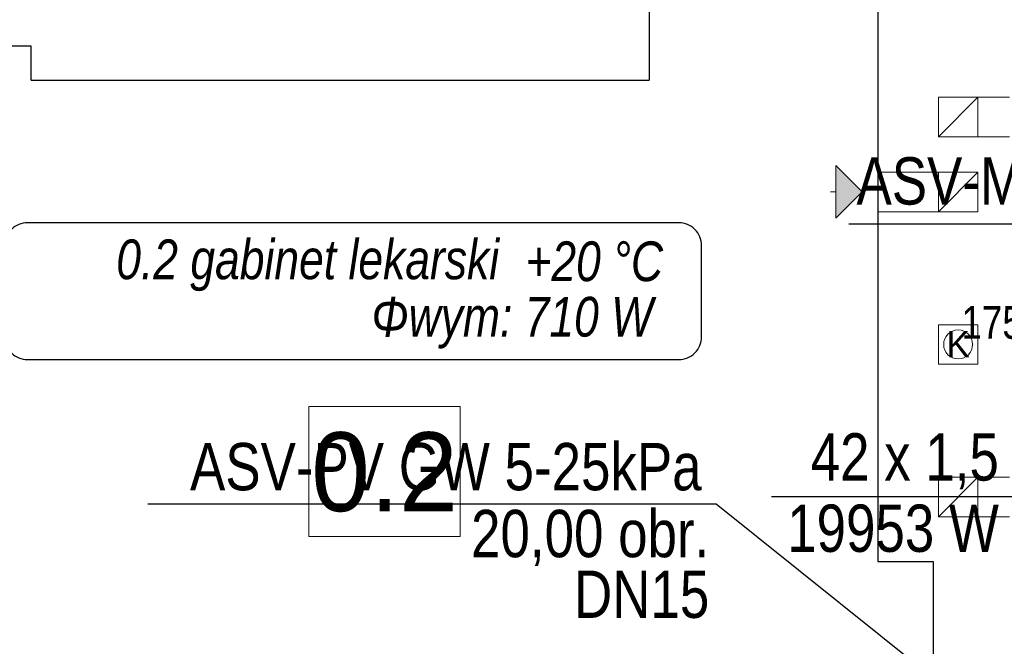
# Model space of a CAD drawing. Extents: x -440864 to -355682, y 13652 to 155872.
# Tile 18 of 179: x -422588 to -418844, y 24730 to 27113. Entities that reach past the tile are written whole.
import ezdxf
from ezdxf.lldxf.tags import DXFTag

# ---------------------------------------------------------------- set-up
doc = ezdxf.new("R2010")
doc.units = 0
doc.header["$MEASUREMENT"] = 0
doc.set_wipeout_variables(frame=1)
for name, color, linetype in [('#podkład', 252, 'Continuous'), ('IS_Inne_Urzadzenia_Therm', 7, 'SOLID'), ('IS_Opisy_działek_Therm', 7, 'SOLID'), ('IS_Text_Armatury_Therm', 7, 'Continuous'), ('IS_Text_Konstrukcji', 7, 'Continuous'), ('Istniejące kominy', 252, 'Continuous')]:
    doc.layers.add(name, color=color, linetype=linetype)
for name, color, linetype, lineweight in [('Arch opisy_Nr_Pióra__1', 252, 'Continuous', 25), ('INWENT OPISY_Nr_Pióra__21', 252, 'Continuous', 9), ('INWENT RURY SPUSTOWE_Nr_Pióra__21', 252, 'Continuous', 9), ('INWENT.ŚCIANY_Nr_Pióra__1', 252, 'Continuous', 25), ('Istniejące kominy_Nr_Pióra__21', 252, 'Continuous', 9)]:
    doc.layers.add(name, color=color, linetype=linetype, lineweight=lineweight)
doc.styles.add('GENERATED_STYLE_3', font='txt')
doc.styles.add('GENERATED_STYLE_5', font='txt')
doc.styles.get("Standard").update_dxf_attribs({"font": 'arial.ttf', "width": 0.8, "bigfont": 'BIGFONT.SHX'})
tags = doc.linetypes.add('SOLID', pattern=[10, 10, 0]).pattern_tags.tags
tags[6:7] = [DXFTag(74, 4), DXFTag(75, 0), DXFTag(340, '0'), DXFTag(46, 0.0), DXFTag(50, 0.0), DXFTag(44, 0.0), DXFTag(45, 0.0)]
tags[4:5] = [DXFTag(74, 4), DXFTag(75, 0), DXFTag(340, '0'), DXFTag(46, 0.0), DXFTag(50, 0.0), DXFTag(44, 0.0), DXFTag(45, 0.0)]

# ---------------------------------------------------------------- blocks, each defined once
blk = doc.blocks.new('Linia_11', base_point=(-419384.9, 26457.6))
at = {"layer": 'Istniejące kominy_Nr_Pióra__21', "linetype": 'Continuous'}
blk.add_hatch(color=256, dxfattribs=at).paths.add_polyline_path([(-419384.9, 26457.6), (-419484.9, 26357.6), (-419484.9, 26557.6)], flags=0)
for p, q in [((-419384.9, 26457.6), (-419484.9, 26557.6)), ((-419484.9, 26357.6), (-419484.9, 26557.6)), ((-419484.9, 26457.6), (-419504.9, 26457.6)), ((-419384.9, 26457.6), (-419484.9, 26357.6))]:
    blk.add_line(p, q, dxfattribs=at)
blk = doc.blocks.new('parter')
at = {"layer": 'INWENT RURY SPUSTOWE_Nr_Pióra__21', "color": 252, "linetype": 'Continuous'}
blk.add_circle((-419019.9, 25877.6), 55, dxfattribs=at)
at = {"layer": 'INWENT.ŚCIANY_Nr_Pióra__1', "color": 252, "linetype": 'Continuous'}
for p, q in [((-420194.9, 27312.6), (-420194.9, 26882.6)), ((-419324.9, 27312.6), (-419324.9, 26902.6)), ((-422544.9, 27012.6), (-423294.9, 27012.6)), ((-422544.9, 26882.6), (-422544.9, 27012.6)), ((-422544.9, 26882.6), (-420194.9, 26882.6)), ((-419324.9, 26902.6), (-419324.9, 25052.6)), ((-419324.9, 25052.6), (-419114.9, 25052.6)), ((-419114.9, 25052.6), (-419114.9, 23352.6))]:
    blk.add_line(p, q, dxfattribs=at)
at = {"layer": 'Istniejące kominy_Nr_Pióra__21', "color": 252, "linetype": 'Continuous'}
for p, q in [((-419094.9, 26667.6), (-419094.9, 26817.6)), ((-419094.9, 26817.6), (-418824.9, 26817.6)), ((-419094.9, 26667.6), (-418944.9, 26817.6)), ((-418944.9, 26817.6), (-418944.9, 26667.6)), ((-418824.9, 26667.6), (-419094.9, 26667.6)), ((-418944.9, 26532.6), (-419324.9, 26532.6)), ((-419094.9, 26532.6), (-419094.9, 26382.6)), ((-419094.9, 26382.6), (-418944.9, 26532.6)), ((-418944.9, 26382.6), (-418944.9, 26532.6)), ((-419324.9, 26382.6), (-418944.9, 26382.6)), ((-419094.9, 25802.6), (-419094.9, 25952.6)), ((-419094.9, 25952.6), (-418944.9, 25952.6)), ((-418944.9, 25952.6), (-418944.9, 25802.6)), ((-418944.9, 25802.6), (-419094.9, 25802.6)), ((-419094.9, 25222.6), (-419094.9, 25372.6)), ((-419094.9, 25372.6), (-418824.9, 25372.6)), ((-419094.9, 25222.6), (-418944.9, 25372.6)), ((-418944.9, 25372.6), (-418944.9, 25222.6)), ((-418824.9, 25222.6), (-419094.9, 25222.6))]:
    blk.add_line(p, q, dxfattribs=at)
at = {"layer": 'Istniejące kominy', "color": 252, "linetype": 'Continuous'}
blk.add_blockref('Linia_11', (-419384.9, 26457.6), dxfattribs=at)
at = {"layer": 'Arch opisy_Nr_Pióra__1', "color": 252, "linetype": 'Continuous', "insert": (-419019.9, 25828.4), "char_height": 100, "attachment_point": 8, "style": 'GENERATED_STYLE_5'}
blk.add_mtext('{K}', dxfattribs=at)
at = {"color": 252, "linetype": 'Continuous', "ltscale": 1687862.734846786}
blk.add_wipeout([(-421488.8, 25641.4), (-420912.8, 25641.4), (-420912.8, 25147.3), (-421488.8, 25147.3)], dxfattribs=at).dxf.layer = 'INWENT OPISY_Nr_Pióra__21'
at = {"layer": 'INWENT OPISY_Nr_Pióra__21', "color": 252, "linetype": 'Continuous', "flags": 128}
blk.add_lwpolyline([(-421488.8, 25641.4), (-420912.8, 25641.4), (-420912.8, 25147.3), (-421488.8, 25147.3)], close=True, dxfattribs=at)
at = {"layer": 'INWENT OPISY_Nr_Pióra__21', "color": 252, "linetype": 'Continuous', "insert": (-421200.8, 25239.3), "char_height": 300, "attachment_point": 8, "style": 'GENERATED_STYLE_3'}
blk.add_mtext('{0.2 }', dxfattribs=at)

msp = doc.modelspace()

# ---------------------------------------------------------------- block references
at = {"layer": '#podkład', "color": 3, "lineweight": 50}
msp.add_blockref('parter', (0, 0), dxfattribs=at)

# ---------------------------------------------------------------- next in the draw order: linework, layer by layer
at = {"layer": 'IS_Opisy_działek_Therm', "ltscale": 10}
msp.add_line((-418644.9, 25297.6), (-419729.9, 25297.6), dxfattribs=at)
for points in [[(-417972.3, 25406.7), (-418316, 26335.2), (-419436, 26335.2)], [(-418688.1, 24266.8), (-419940.3, 25270.4), (-422100.3, 25270.4)]]:
    msp.add_lwpolyline(points, dxfattribs=at)
at = {"layer": 'IS_Text_Konstrukcji', "linetype": 'SOLID', "ltscale": 10}
msp.add_lwpolyline([(-422558.4, 25820.2), (-420081.8, 25820.2, 0.414214), (-419995.1, 25906.9), (-419995.1, 26253.5, 0.414214), (-420081.8, 26340.2), (-422558.4, 26340.2, 0.414214), (-422645.1, 26253.5), (-422645.1, 25906.9, 0.414214), (-422558.4, 25820.2)], format="xyb", dxfattribs=at)

# ---------------------------------------------------------------- next in the draw order: texts
at = {"layer": 'IS_Inne_Urzadzenia_Therm', "ltscale": 10, "insert": (-418642.2, 25861.4), "char_height": 125, "attachment_point": 8}
msp.add_mtext('\\fArial|b0|i0;1753,0 kg/h', dxfattribs=at)
at = {"layer": 'IS_Opisy_działek_Therm', "ltscale": 10, "char_height": 180}
for s, insert, attachment_point in [('\\fArial|b0|i0;42 x 1,5', (-418864.9, 25326.4), 9), ('\\fArial|b0|i0;19953 W', (-418864.9, 25268.8), 3)]:
    msp.add_mtext(s, dxfattribs=dict(at, insert=insert, attachment_point=attachment_point))
at = {"layer": 'IS_Text_Armatury_Therm', "linetype": 'SOLID', "ltscale": 10, "char_height": 180}
for s, insert, attachment_point in [('\\fArial|b0|i0;ASV-M_GW', (-419406.3, 26357.5), 7), ('\\fArial|b0|i0;ASV-PV GW 5-25kPa', (-419995.3, 25320.4), 9), ('\\fArial|b0|i0;20,00 obr.', (-419966, 25035.1), 9), ('\\fArial|b0|i0;DN15  ', (-419966, 24835.1), 9)]:
    msp.add_mtext(s, dxfattribs=dict(at, insert=insert, attachment_point=attachment_point))
at = {"layer": 'IS_Text_Armatury_Therm', "color": 3, "linetype": 'SOLID', "lineweight": 50, "ltscale": 10, "insert": (-419462.3, 26348.3), "char_height": 180, "attachment_point": 7}
msp.add_mtext('\\fArial|b0|i0;', dxfattribs=at)
at = {"layer": 'IS_Text_Konstrukcji', "linetype": 'SOLID', "ltscale": 10, "char_height": 151.2}
for s, insert, attachment_point in [('\\fArial|b0|i1;+20 °C', (-420665.1, 26116.2), 7), ('\\fArial|b0|i1;0.2 gabinet lekarski', (-420765.1, 26080.2), 9), ('\\fArial|b0|i1;Φwym: 710 W', (-420715.1, 26058.6), 2)]:
    msp.add_mtext(s, dxfattribs=dict(at, insert=insert, attachment_point=attachment_point))

doc.saveas('drawing.dxf')
